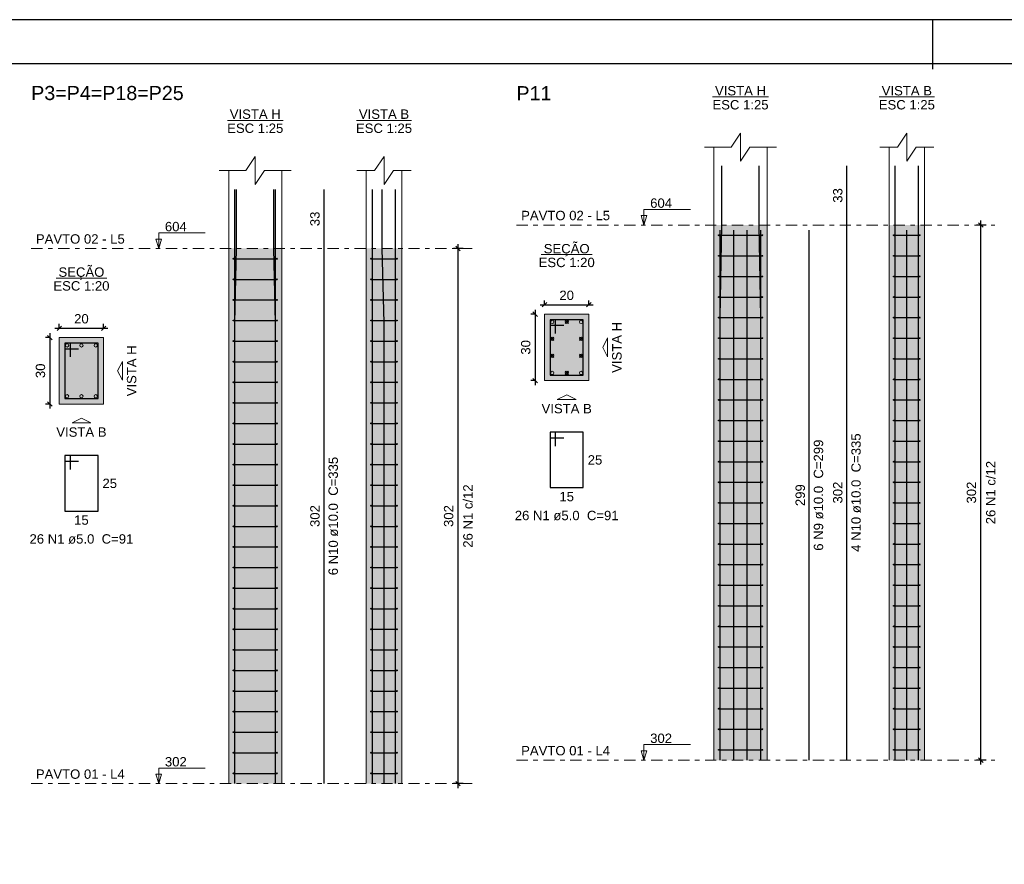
# Model space of a CAD drawing. Header units: millimetres. Extents: x 0 to 119, y 0 to 84.
# Tile 6 of 17: x 24 to 47, y 65 to 84. Entities that reach past the tile are written whole.
import ezdxf

# ---------------------------------------------------------------- set-up
doc = ezdxf.new("R2010")
doc.units = ezdxf.units.MM
doc.header["$MEASUREMENT"] = 0
doc.linetypes.add('DASHDOT', pattern=[2.54, 1.27, -0.635, 0, -0.635])
doc.linetypes.add('NULL', pattern=[0])
doc.layers.get('0').update_dxf_attribs({"lineweight": 18})
for name, color, linetype, lineweight in [('Descrição da armadura', 7, 'Continuous', 0), ('DT-Barras na forma', 2, 'Continuous', 30), ('DT-Barras no corte', 5, 'Continuous', 5), ('DT-Barras rebatidas', 2, 'Continuous', 30), ('DT-Cotas', 9, 'Continuous', 5), ('DT-Estribos na forma', 2, 'Continuous', 30), ('DT-Forma', 5, 'Continuous', 5), ('DT-Hachura seção pilares', 254, 'Continuous', 5), ('DT-Hachura vista pilares', 254, 'Continuous', 5), ('DT-Pontilhado', 9, 'DASHDOT', 5), ('DT-Textos', 7, 'Continuous', 5), ('DT-Título', 3, 'Continuous', 20), ('Textos armaduras', 7, 'Continuous', 0)]:
    doc.layers.add(name, color=color, linetype=linetype, lineweight=lineweight)
doc.layers.add('SEDUC_MARF', color=1, linetype='Continuous')
doc.layers.add('SEDUC_MARGG', color=7, linetype='Continuous')
doc.styles.add('Arial', font='txt')
doc.dimstyles.new('UM_20.000000', dxfattribs={"dimtxt": 0.18, "dimasz": 0.1, "dimexe": 0.1, "dimexo": 0.2, "dimgap": 0, "dimtad": 1, "dimtih": 1, "dimtoh": 1, "dimdec": 1, "dimlfac": 20, "dimzin": 0, "dimdsep": 46, "dimtxsty": 'Standard', "dimcen": 0.09, "dimdle": 0.1, "dimadec": 1, "dimazin": 2, "dimtfac": 1, "dimtdec": 4, "dimtofl": 0, "dimtmove": 0, "dimatfit": 3, "dimfxl": 1, "dimtolj": 1, "dimarcsym": 0})
doc.dimstyles.new('UM_25.000000', dxfattribs={"dimtxt": 0.18, "dimasz": 0.1, "dimexe": 0.1, "dimexo": 0.2, "dimgap": 0, "dimtad": 1, "dimtih": 1, "dimtoh": 1, "dimdec": 1, "dimlfac": 25, "dimzin": 0, "dimdsep": 46, "dimtxsty": 'Standard', "dimcen": 0.09, "dimdle": 0.1, "dimadec": 1, "dimazin": 2, "dimtfac": 1, "dimtdec": 4, "dimtofl": 0, "dimtmove": 0, "dimatfit": 3, "dimfxl": 1, "dimtolj": 1, "dimarcsym": 0})

# ---------------------------------------------------------------- blocks, each defined once
blk = doc.blocks.new('_Oblique')
at = {"color": 0, "linetype": 'ByBlock', "lineweight": -2}
blk.add_line((-0.5, -0.5), (0.5, 0.5), dxfattribs=at)
blk = doc.blocks.new('*D12')
at = {"layer": 'Defpoints', "color": 0}
for p in [(25.190159, 76.923808), (24.978359, 75.423808), (25.190159, 75.423808)]:
    blk.add_point(p, dxfattribs=at)
at = {"layer": 'DT-Cotas', "color": 0, "lineweight": -2}
for p, q in [((24.990159, 76.923808), (24.878359, 76.923808)), ((24.978359, 77.023808), (24.978359, 75.323808)), ((24.990159, 75.423808), (24.878359, 75.423808))]:
    blk.add_line(p, q, dxfattribs=at)
at = {"layer": 'DT-Cotas', "color": 0, "lineweight": -2, "xscale": 0.1, "yscale": 0.1, "zscale": 0.1}
for p, rotation in [((24.978359, 76.923808), 90), ((24.978359, 75.423808), 270)]:
    blk.add_blockref('_Oblique', p, dxfattribs=dict(at, rotation=rotation))
at = {"layer": 'DT-Cotas', "color": 7, "insert": (24.766559, 76.173808), "char_height": 0.2118, "attachment_point": 5, "rotation": 90, "style": 'Arial'}
blk.add_mtext('\\A1;30', dxfattribs=at)
blk = doc.blocks.new('*D13')
at = {"layer": 'Defpoints', "color": 0}
for p in [(26.190159, 77.135608), (25.190159, 76.923808), (26.190159, 76.923808)]:
    blk.add_point(p, dxfattribs=at)
at = {"layer": 'DT-Cotas', "color": 0, "lineweight": -2}
for p, q in [((25.090159, 77.135608), (26.290159, 77.135608)), ((25.190159, 77.123808), (25.190159, 77.235608)), ((26.190159, 77.123808), (26.190159, 77.235608))]:
    blk.add_line(p, q, dxfattribs=at)
at = {"layer": 'DT-Cotas', "color": 0, "lineweight": -2, "xscale": 0.1, "yscale": 0.1, "zscale": 0.1, "rotation": 180}
blk.add_blockref('_Oblique', (25.190159, 77.135608), dxfattribs=at)
at = {"layer": 'DT-Cotas', "color": 0, "lineweight": -2, "xscale": 0.1, "yscale": 0.1, "zscale": 0.1}
blk.add_blockref('_Oblique', (26.190159, 77.135608), dxfattribs=at)
at = {"layer": 'DT-Cotas', "color": 7, "insert": (25.690159, 77.347408), "char_height": 0.2118, "attachment_point": 5, "rotation": 0.0057296, "style": 'Arial'}
blk.add_mtext('\\A1;20', dxfattribs=at)
blk = doc.blocks.new('*D14')
at = {"layer": 'Defpoints', "color": 0}
for p in [(34.190608, 78.935908), (34.508308, 78.935908), (34.508308, 66.855908)]:
    blk.add_point(p, dxfattribs=at)
at = {"layer": 'DT-Cotas', "color": 0, "lineweight": -2}
for p, q in [((34.308308, 78.935908), (34.090608, 78.935908)), ((34.190608, 66.755908), (34.190608, 79.035908)), ((34.308308, 66.855908), (34.090608, 66.855908))]:
    blk.add_line(p, q, dxfattribs=at)
at = {"layer": 'DT-Cotas', "color": 0, "lineweight": -2, "xscale": 0.1, "yscale": 0.1, "zscale": 0.1}
for p, rotation in [((34.190608, 78.935908), 90), ((34.190608, 66.855908), 270)]:
    blk.add_blockref('_Oblique', p, dxfattribs=dict(at, rotation=rotation))
at = {"layer": 'DT-Cotas', "color": 7, "insert": (33.978808, 72.895908), "char_height": 0.2118, "attachment_point": 5, "rotation": 90, "style": 'Arial'}
blk.add_mtext('\\A1;302', dxfattribs=at)
blk = doc.blocks.new('*D15')
at = {"layer": 'Defpoints', "color": 0}
for p in [(36.141995, 77.453308), (35.930195, 75.953308), (36.141995, 75.953308)]:
    blk.add_point(p, dxfattribs=at)
at = {"layer": 'DT-Cotas', "color": 0, "lineweight": -2}
for p, q in [((35.941995, 77.453308), (35.830195, 77.453308)), ((35.930195, 77.553308), (35.930195, 75.853308)), ((35.941995, 75.953308), (35.830195, 75.953308))]:
    blk.add_line(p, q, dxfattribs=at)
at = {"layer": 'DT-Cotas', "color": 0, "lineweight": -2, "xscale": 0.1, "yscale": 0.1, "zscale": 0.1}
for p, rotation in [((35.930195, 77.453308), 90), ((35.930195, 75.953308), 270)]:
    blk.add_blockref('_Oblique', p, dxfattribs=dict(at, rotation=rotation))
at = {"layer": 'DT-Cotas', "color": 7, "insert": (35.718395, 76.703308), "char_height": 0.2118, "attachment_point": 5, "rotation": 90, "style": 'Arial'}
blk.add_mtext('\\A1;30', dxfattribs=at)
blk = doc.blocks.new('*D16')
at = {"layer": 'Defpoints', "color": 0}
for p in [(37.141995, 77.665108), (36.141995, 77.453308), (37.141995, 77.453308)]:
    blk.add_point(p, dxfattribs=at)
at = {"layer": 'DT-Cotas', "color": 0, "lineweight": -2}
for p, q in [((36.041995, 77.665108), (37.241995, 77.665108)), ((36.141995, 77.653308), (36.141995, 77.765108)), ((37.141995, 77.653308), (37.141995, 77.765108))]:
    blk.add_line(p, q, dxfattribs=at)
at = {"layer": 'DT-Cotas', "color": 0, "lineweight": -2, "xscale": 0.1, "yscale": 0.1, "zscale": 0.1, "rotation": 180}
blk.add_blockref('_Oblique', (36.141995, 77.665108), dxfattribs=at)
at = {"layer": 'DT-Cotas', "color": 0, "lineweight": -2, "xscale": 0.1, "yscale": 0.1, "zscale": 0.1}
blk.add_blockref('_Oblique', (37.141995, 77.665108), dxfattribs=at)
at = {"layer": 'DT-Cotas', "color": 7, "insert": (36.641995, 77.876908), "char_height": 0.2118, "attachment_point": 5, "rotation": 0.0057296, "style": 'Arial'}
blk.add_mtext('\\A1;20', dxfattribs=at)
blk = doc.blocks.new('*D17')
at = {"layer": 'Defpoints', "color": 0}
for p in [(45.989644, 79.465408), (46.307344, 79.465408), (46.307344, 67.385408)]:
    blk.add_point(p, dxfattribs=at)
at = {"layer": 'DT-Cotas', "color": 0, "lineweight": -2}
for p, q in [((45.989644, 67.285408), (45.989644, 79.565408)), ((46.107344, 79.465408), (45.889644, 79.465408)), ((46.107344, 67.385408), (45.889644, 67.385408))]:
    blk.add_line(p, q, dxfattribs=at)
at = {"layer": 'DT-Cotas', "color": 0, "lineweight": -2, "xscale": 0.1, "yscale": 0.1, "zscale": 0.1}
for p, rotation in [((45.989644, 79.465408), 90), ((45.989644, 67.385408), 270)]:
    blk.add_blockref('_Oblique', p, dxfattribs=dict(at, rotation=rotation))
at = {"layer": 'DT-Cotas', "color": 7, "insert": (45.777844, 73.425408), "char_height": 0.2118, "attachment_point": 5, "rotation": 90, "style": 'Arial'}
blk.add_mtext('\\A1;302', dxfattribs=at)

msp = doc.modelspace()

# ---------------------------------------------------------------- hatches: boundary and pattern name
at = {"layer": 'DT-Hachura seção pilares', "linetype": 'Continuous'}
for points in [[(36.142, 75.9533), (36.142, 75.9533), (37.142, 75.9533), (37.142, 77.4533), (36.142, 77.4533), (36.142, 75.9533)], [(25.1902, 75.4238), (25.1902, 75.4238), (26.1902, 75.4238), (26.1902, 76.9238), (25.1902, 76.9238), (25.1902, 75.4238)]]:
    msp.add_hatch(color=254, dxfattribs=at).paths.add_polyline_path(points)
at = {"layer": 'DT-Hachura vista pilares', "linetype": 'Continuous'}
for points in [[(39.9654, 67.3854), (39.9654, 79.4654), (41.1654, 79.4654), (41.1654, 67.3854), (39.9654, 67.3854)], [(43.9188, 67.3854), (43.9188, 79.4654), (44.7188, 79.4654), (44.7188, 67.3854), (43.9188, 67.3854)], [(29.0136, 66.8559), (29.0136, 78.9359), (30.2136, 78.9359), (30.2136, 66.8559), (29.0136, 66.8559)], [(32.1198, 66.8559), (32.1198, 78.9359), (32.9198, 78.9359), (32.9198, 66.8559), (32.1198, 66.8559)]]:
    msp.add_hatch(color=254, dxfattribs=at).paths.add_polyline_path(points)

# ---------------------------------------------------------------- linework, layer by layer
at = {"layer": 'DT-Barras na forma'}
for points in [[(40.1054, 67.3854), (40.1054, 77.3854), (40.1454, 79.4654), (40.1454, 80.7997)], [(41.0254, 67.3854), (41.0254, 77.3854), (40.9854, 79.4654), (40.9854, 80.7997)], [(44.0588, 67.3854), (44.0588, 77.3854), (44.0588, 79.4654), (44.0588, 80.7997)], [(44.5788, 67.3854), (44.5788, 77.3854), (44.5788, 79.4654), (44.5788, 80.7997)], [(29.1536, 66.8559), (29.1536, 77.2559), (29.1936, 78.9359), (29.1936, 80.2702)], [(29.1536, 66.8559), (29.1536, 77.2559), (29.1536, 78.9359), (29.1536, 80.2702)], [(30.0736, 66.8559), (30.0736, 77.2559), (30.0336, 78.9359), (30.0336, 80.2702)], [(30.0736, 66.8559), (30.0736, 77.2559), (30.0736, 78.9359), (30.0736, 80.2702)], [(32.2598, 66.8559), (32.2598, 77.2559), (32.2598, 78.9359), (32.2598, 80.2702)], [(32.5198, 66.8559), (32.5198, 77.2559), (32.4798, 78.9359), (32.4798, 80.2702)], [(32.7798, 66.8559), (32.7798, 77.2559), (32.7798, 78.9359), (32.7798, 80.2702)], [(40.1054, 67.3854), (40.1054, 79.3494)], [(40.4121, 67.3854), (40.4121, 79.3494)], [(40.7188, 67.3854), (40.7188, 79.3494)], [(41.0254, 67.3854), (41.0254, 79.3494)], [(44.3188, 67.3854), (44.3188, 79.3494)], [(36.392, 77.0158), (36.392, 77.3283), (36.267, 77.3283), (36.267, 76.0783), (37.017, 76.0783), (37.017, 77.3283), (36.267, 77.3283), (36.267, 77.2033), (36.5795, 77.2033)], [(25.4402, 76.4863), (25.4402, 76.7988), (25.3152, 76.7988), (25.3152, 75.5488), (26.0652, 75.5488), (26.0652, 76.7988), (25.3152, 76.7988), (25.3152, 76.6738), (25.6277, 76.6738)]]:
    msp.add_lwpolyline(points, dxfattribs=at)
at = {"layer": 'DT-Barras no corte'}
for p, q in [((36.6045, 77.2408), (36.6795, 77.3158)), ((36.6045, 77.3158), (36.6795, 77.2408)), ((36.2795, 76.8575), (36.3545, 76.9325)), ((36.2795, 76.9325), (36.3545, 76.8575)), ((36.9295, 76.8575), (37.0045, 76.9325)), ((36.9295, 76.9325), (37.0045, 76.8575)), ((36.2795, 76.4741), (36.3545, 76.5491)), ((36.2795, 76.5491), (36.3545, 76.4741)), ((36.9295, 76.4741), (37.0045, 76.5491)), ((36.9295, 76.5491), (37.0045, 76.4741)), ((36.6045, 76.0908), (36.6795, 76.1658)), ((36.6045, 76.1658), (36.6795, 76.0908))]:
    msp.add_line(p, q, dxfattribs=at)
for centre in [(36.317, 77.2783), (36.642, 77.2783), (36.967, 77.2783), (36.317, 76.895), (36.967, 76.895), (25.3652, 76.7488), (25.6902, 76.7488), (26.0152, 76.7488), (36.317, 76.5116), (36.967, 76.5116), (36.317, 76.1283), (36.642, 76.1283), (36.967, 76.1283), (25.3652, 75.5988), (25.6902, 75.5988), (26.0152, 75.5988)]:
    msp.add_circle(centre, 0.0375, dxfattribs=at)
at = {"layer": 'DT-Barras rebatidas'}
for points in [[(42.9657, 67.3854), (42.9657, 79.4654), (42.9657, 80.7997)], [(31.1667, 66.8559), (31.1667, 78.9359), (31.1667, 80.2702)], [(42.1185, 67.3854), (42.1185, 79.3494)], [(36.392, 74.4759), (36.392, 74.7884), (36.267, 74.7884), (36.267, 73.5384), (37.017, 73.5384), (37.017, 74.7884), (36.267, 74.7884), (36.267, 74.6634), (36.5795, 74.6634)], [(25.4402, 73.9464), (25.4402, 74.2589), (25.3152, 74.2589), (25.3152, 73.0089), (26.0652, 73.0089), (26.0652, 74.2589), (25.3152, 74.2589), (25.3152, 74.1339), (25.6277, 74.1339)]]:
    msp.add_lwpolyline(points, dxfattribs=at)
at = {"layer": 'DT-Estribos na forma'}
for p, q in [((40.0754, 79.2331), (41.0554, 79.2331)), ((44.0288, 79.2331), (44.6088, 79.2331)), ((29.1236, 78.7036), (30.1036, 78.7036)), ((32.2298, 78.7036), (32.8098, 78.7036)), ((40.0754, 78.7685), (41.0554, 78.7685)), ((44.0288, 78.7685), (44.6088, 78.7685)), ((29.1236, 78.239), (30.1036, 78.239)), ((32.2298, 78.239), (32.8098, 78.239)), ((40.0754, 78.3039), (41.0554, 78.3039)), ((44.0288, 78.3039), (44.6088, 78.3039)), ((40.0754, 77.8393), (41.0554, 77.8393)), ((44.0288, 77.8393), (44.6088, 77.8393)), ((29.1236, 77.7744), (30.1036, 77.7744)), ((32.2298, 77.7744), (32.8098, 77.7744)), ((40.0754, 77.3746), (41.0554, 77.3746)), ((44.0288, 77.3746), (44.6088, 77.3746)), ((29.1236, 77.3098), (30.1036, 77.3098)), ((32.2298, 77.3098), (32.8098, 77.3098)), ((40.0754, 76.91), (41.0554, 76.91)), ((44.0288, 76.91), (44.6088, 76.91)), ((29.1236, 76.8451), (30.1036, 76.8451)), ((32.2298, 76.8451), (32.8098, 76.8451)), ((40.0754, 76.4454), (41.0554, 76.4454)), ((44.0288, 76.4454), (44.6088, 76.4454)), ((29.1236, 76.3805), (30.1036, 76.3805)), ((32.2298, 76.3805), (32.8098, 76.3805)), ((29.1236, 75.9159), (30.1036, 75.9159)), ((32.2298, 75.9159), (32.8098, 75.9159)), ((40.0754, 75.9808), (41.0554, 75.9808)), ((44.0288, 75.9808), (44.6088, 75.9808)), ((29.1236, 75.4513), (30.1036, 75.4513)), ((32.2298, 75.4513), (32.8098, 75.4513)), ((40.0754, 75.5162), (41.0554, 75.5162)), ((44.0288, 75.5162), (44.6088, 75.5162)), ((29.1236, 74.9867), (30.1036, 74.9867)), ((32.2298, 74.9867), (32.8098, 74.9867)), ((40.0754, 75.0516), (41.0554, 75.0516)), ((44.0288, 75.0516), (44.6088, 75.0516)), ((29.1236, 74.5221), (30.1036, 74.5221)), ((32.2298, 74.5221), (32.8098, 74.5221)), ((40.0754, 74.5869), (41.0554, 74.5869)), ((44.0288, 74.5869), (44.6088, 74.5869)), ((29.1236, 74.0574), (30.1036, 74.0574)), ((32.2298, 74.0574), (32.8098, 74.0574)), ((40.0754, 74.1223), (41.0554, 74.1223)), ((44.0288, 74.1223), (44.6088, 74.1223)), ((29.1236, 73.5928), (30.1036, 73.5928)), ((32.2298, 73.5928), (32.8098, 73.5928)), ((40.0754, 73.6577), (41.0554, 73.6577)), ((44.0288, 73.6577), (44.6088, 73.6577)), ((29.1236, 73.1282), (30.1036, 73.1282)), ((32.2298, 73.1282), (32.8098, 73.1282)), ((40.0754, 73.1931), (41.0554, 73.1931)), ((44.0288, 73.1931), (44.6088, 73.1931)), ((40.0754, 72.7285), (41.0554, 72.7285)), ((44.0288, 72.7285), (44.6088, 72.7285)), ((29.1236, 72.6636), (30.1036, 72.6636)), ((32.2298, 72.6636), (32.8098, 72.6636)), ((40.0754, 72.2639), (41.0554, 72.2639)), ((44.0288, 72.2639), (44.6088, 72.2639)), ((29.1236, 72.199), (30.1036, 72.199)), ((32.2298, 72.199), (32.8098, 72.199)), ((40.0754, 71.7993), (41.0554, 71.7993)), ((44.0288, 71.7993), (44.6088, 71.7993)), ((29.1236, 71.7344), (30.1036, 71.7344)), ((32.2298, 71.7344), (32.8098, 71.7344)), ((40.0754, 71.3346), (41.0554, 71.3346)), ((44.0288, 71.3346), (44.6088, 71.3346)), ((29.1236, 71.2698), (30.1036, 71.2698)), ((32.2298, 71.2698), (32.8098, 71.2698)), ((29.1236, 70.8051), (30.1036, 70.8051)), ((32.2298, 70.8051), (32.8098, 70.8051)), ((40.0754, 70.87), (41.0554, 70.87)), ((44.0288, 70.87), (44.6088, 70.87)), ((29.1236, 70.3405), (30.1036, 70.3405)), ((32.2298, 70.3405), (32.8098, 70.3405)), ((40.0754, 70.4054), (41.0554, 70.4054)), ((44.0288, 70.4054), (44.6088, 70.4054)), ((29.1236, 69.8759), (30.1036, 69.8759)), ((32.2298, 69.8759), (32.8098, 69.8759)), ((40.0754, 69.9408), (41.0554, 69.9408)), ((44.0288, 69.9408), (44.6088, 69.9408)), ((29.1236, 69.4113), (30.1036, 69.4113)), ((32.2298, 69.4113), (32.8098, 69.4113)), ((40.0754, 69.4762), (41.0554, 69.4762)), ((44.0288, 69.4762), (44.6088, 69.4762)), ((29.1236, 68.9467), (30.1036, 68.9467)), ((32.2298, 68.9467), (32.8098, 68.9467)), ((40.0754, 69.0116), (41.0554, 69.0116)), ((44.0288, 69.0116), (44.6088, 69.0116)), ((29.1236, 68.4821), (30.1036, 68.4821)), ((32.2298, 68.4821), (32.8098, 68.4821)), ((40.0754, 68.5469), (41.0554, 68.5469)), ((44.0288, 68.5469), (44.6088, 68.5469)), ((29.1236, 68.0174), (30.1036, 68.0174)), ((32.2298, 68.0174), (32.8098, 68.0174)), ((40.0754, 68.0823), (41.0554, 68.0823)), ((44.0288, 68.0823), (44.6088, 68.0823)), ((40.0754, 67.6177), (41.0554, 67.6177)), ((44.0288, 67.6177), (44.6088, 67.6177)), ((29.1236, 67.5528), (30.1036, 67.5528)), ((32.2298, 67.5528), (32.8098, 67.5528)), ((29.1236, 67.0882), (30.1036, 67.0882)), ((32.2298, 67.0882), (32.8098, 67.0882))]:
    msp.add_line(p, q, dxfattribs=at)
for centre in [(40.0754, 79.2331), (41.0554, 79.2331), (44.0288, 79.2331), (44.6088, 79.2331), (29.1236, 78.7036), (30.1036, 78.7036), (32.2298, 78.7036), (32.8098, 78.7036), (40.0754, 78.7685), (41.0554, 78.7685), (44.0288, 78.7685), (44.6088, 78.7685), (29.1236, 78.239), (30.1036, 78.239), (32.2298, 78.239), (32.8098, 78.239), (40.0754, 78.3039), (41.0554, 78.3039), (44.0288, 78.3039), (44.6088, 78.3039), (29.1236, 77.7744), (30.1036, 77.7744), (32.2298, 77.7744), (32.8098, 77.7744), (40.0754, 77.8393), (41.0554, 77.8393), (44.0288, 77.8393), (44.6088, 77.8393), (40.0754, 77.3746), (41.0554, 77.3746), (44.0288, 77.3746), (44.6088, 77.3746), (29.1236, 77.3098), (30.1036, 77.3098), (32.2298, 77.3098), (32.8098, 77.3098), (40.0754, 76.91), (41.0554, 76.91), (44.0288, 76.91), (44.6088, 76.91), (29.1236, 76.8451), (30.1036, 76.8451), (32.2298, 76.8451), (32.8098, 76.8451), (40.0754, 76.4454), (41.0554, 76.4454), (44.0288, 76.4454), (44.6088, 76.4454), (29.1236, 76.3805), (30.1036, 76.3805), (32.2298, 76.3805), (32.8098, 76.3805), (29.1236, 75.9159), (30.1036, 75.9159), (32.2298, 75.9159), (32.8098, 75.9159), (40.0754, 75.9808), (41.0554, 75.9808), (44.0288, 75.9808), (44.6088, 75.9808), (29.1236, 75.4513), (30.1036, 75.4513), (32.2298, 75.4513), (32.8098, 75.4513), (40.0754, 75.5162), (41.0554, 75.5162), (44.0288, 75.5162), (44.6088, 75.5162), (29.1236, 74.9867), (30.1036, 74.9867), (32.2298, 74.9867), (32.8098, 74.9867), (40.0754, 75.0516), (41.0554, 75.0516), (44.0288, 75.0516), (44.6088, 75.0516), (29.1236, 74.5221), (30.1036, 74.5221), (32.2298, 74.5221), (32.8098, 74.5221), (40.0754, 74.5869), (41.0554, 74.5869), (44.0288, 74.5869), (44.6088, 74.5869), (29.1236, 74.0574), (30.1036, 74.0574), (32.2298, 74.0574), (32.8098, 74.0574), (40.0754, 74.1223), (41.0554, 74.1223), (44.0288, 74.1223), (44.6088, 74.1223), (29.1236, 73.5928), (30.1036, 73.5928), (32.2298, 73.5928), (32.8098, 73.5928), (40.0754, 73.6577), (41.0554, 73.6577), (44.0288, 73.6577), (44.6088, 73.6577), (29.1236, 73.1282), (30.1036, 73.1282), (32.2298, 73.1282), (32.8098, 73.1282), (40.0754, 73.1931), (41.0554, 73.1931), (44.0288, 73.1931), (44.6088, 73.1931), (29.1236, 72.6636), (30.1036, 72.6636), (32.2298, 72.6636), (32.8098, 72.6636), (40.0754, 72.7285), (41.0554, 72.7285), (44.0288, 72.7285), (44.6088, 72.7285), (40.0754, 72.2639), (41.0554, 72.2639), (44.0288, 72.2639), (44.6088, 72.2639), (29.1236, 72.199), (30.1036, 72.199), (32.2298, 72.199), (32.8098, 72.199), (40.0754, 71.7993), (41.0554, 71.7993), (44.0288, 71.7993), (44.6088, 71.7993), (29.1236, 71.7344), (30.1036, 71.7344), (32.2298, 71.7344), (32.8098, 71.7344), (40.0754, 71.3346), (41.0554, 71.3346), (44.0288, 71.3346), (44.6088, 71.3346), (29.1236, 71.2698), (30.1036, 71.2698), (32.2298, 71.2698), (32.8098, 71.2698), (29.1236, 70.8051), (30.1036, 70.8051), (32.2298, 70.8051), (32.8098, 70.8051), (40.0754, 70.87), (41.0554, 70.87), (44.0288, 70.87), (44.6088, 70.87), (29.1236, 70.3405), (30.1036, 70.3405), (32.2298, 70.3405), (32.8098, 70.3405), (40.0754, 70.4054), (41.0554, 70.4054), (44.0288, 70.4054), (44.6088, 70.4054), (29.1236, 69.8759), (30.1036, 69.8759), (32.2298, 69.8759), (32.8098, 69.8759), (40.0754, 69.9408), (41.0554, 69.9408), (44.0288, 69.9408), (44.6088, 69.9408), (29.1236, 69.4113), (30.1036, 69.4113), (32.2298, 69.4113), (32.8098, 69.4113), (40.0754, 69.4762), (41.0554, 69.4762), (44.0288, 69.4762), (44.6088, 69.4762), (29.1236, 68.9467), (30.1036, 68.9467), (32.2298, 68.9467), (32.8098, 68.9467), (40.0754, 69.0116), (41.0554, 69.0116), (44.0288, 69.0116), (44.6088, 69.0116), (29.1236, 68.4821), (30.1036, 68.4821), (32.2298, 68.4821), (32.8098, 68.4821), (40.0754, 68.5469), (41.0554, 68.5469), (44.0288, 68.5469), (44.6088, 68.5469), (29.1236, 68.0174), (30.1036, 68.0174), (32.2298, 68.0174), (32.8098, 68.0174), (40.0754, 68.0823), (41.0554, 68.0823), (44.0288, 68.0823), (44.6088, 68.0823), (29.1236, 67.5528), (30.1036, 67.5528), (32.2298, 67.5528), (32.8098, 67.5528), (40.0754, 67.6177), (41.0554, 67.6177), (44.0288, 67.6177), (44.6088, 67.6177), (29.1236, 67.0882), (30.1036, 67.0882), (32.2298, 67.0882), (32.8098, 67.0882)]:
    msp.add_circle(centre, 0.01, dxfattribs=at)
at = {"layer": 'DT-Forma'}
for p, q in [((39.9654, 79.4654), (39.9654, 81.2233)), ((41.1654, 79.4654), (41.1654, 81.2233)), ((43.9188, 79.4654), (43.9188, 81.2233)), ((44.7188, 79.4654), (44.7188, 81.2233)), ((29.0136, 78.9359), (29.0136, 80.6938)), ((30.2136, 78.9359), (30.2136, 80.6938)), ((32.1198, 78.9359), (32.1198, 80.6938)), ((32.9198, 78.9359), (32.9198, 80.6938)), ((39.9654, 67.3854), (39.9654, 79.4654)), ((41.1654, 67.3854), (41.1654, 79.4654)), ((43.9188, 67.3854), (43.9188, 79.4654)), ((44.7188, 67.3854), (44.7188, 79.4654)), ((29.0136, 66.8559), (29.0136, 78.9359)), ((30.2136, 66.8559), (30.2136, 78.9359)), ((32.1198, 66.8559), (32.1198, 78.9359)), ((32.9198, 66.8559), (32.9198, 78.9359))]:
    msp.add_line(p, q, dxfattribs=at)
for points in [[(39.7536, 81.2233), (40.3536, 81.2233), (40.5654, 81.541), (40.5654, 80.9056), (40.7772, 81.2233), (41.3772, 81.2233)], [(43.707, 81.2233), (44.107, 81.2233), (44.3188, 81.541), (44.3188, 80.9056), (44.5306, 81.2233), (44.9306, 81.2233)], [(28.8018, 80.6938), (29.4018, 80.6938), (29.6136, 81.0115), (29.6136, 80.3761), (29.8254, 80.6938), (30.4254, 80.6938)], [(31.908, 80.6938), (32.308, 80.6938), (32.5198, 81.0115), (32.5198, 80.3761), (32.7316, 80.6938), (33.1316, 80.6938)]]:
    msp.add_lwpolyline(points, dxfattribs=at)
for points in [[(36.142, 75.9533), (37.142, 75.9533), (37.142, 77.4533), (36.142, 77.4533), (36.142, 75.9533)], [(25.1902, 75.4238), (26.1902, 75.4238), (26.1902, 76.9238), (25.1902, 76.9238), (25.1902, 75.4238)]]:
    msp.add_lwpolyline(points, close=True, dxfattribs=at)
at = {"layer": 'DT-Pontilhado', "ltscale": 0.2}
for p, q in [((35.5083, 79.4654), (46.3073, 79.4654)), ((24.5565, 78.9359), (34.5083, 78.9359)), ((35.5083, 67.3854), (46.3073, 67.3854)), ((24.5565, 66.8559), (34.5083, 66.8559))]:
    msp.add_line(p, q, dxfattribs=at)
at = {"layer": 'DT-Textos'}
for p, q in [((39.9356, 82.3564), (41.1953, 82.3564)), ((43.6972, 82.3564), (44.9405, 82.3564)), ((28.9837, 81.8269), (30.2435, 81.8269)), ((31.8981, 81.8269), (33.1415, 81.8269)), ((36.0698, 78.7982), (37.2142, 78.7982)), ((25.1179, 78.2687), (26.2624, 78.2687))]:
    msp.add_line(p, q, dxfattribs=at)
for points in [[(38.3859, 79.4654), (38.4495, 79.6772), (38.3224, 79.6772), (38.3859, 79.4654), (38.3859, 79.8154), (39.4359, 79.8154)], [(27.4341, 78.9359), (27.4976, 79.1477), (27.3706, 79.1477), (27.4341, 78.9359), (27.4341, 79.2859), (28.4841, 79.2859)], [(38.3859, 67.3854), (38.4495, 67.5972), (38.3224, 67.5972), (38.3859, 67.3854), (38.3859, 67.7354), (39.4359, 67.7354)], [(27.4341, 66.8559), (27.4976, 67.0677), (27.3706, 67.0677), (27.4341, 66.8559), (27.4341, 67.2059), (28.4841, 67.2059)]]:
    msp.add_lwpolyline(points, dxfattribs=at)
for points in [[(37.5656, 76.7033), (37.5656, 76.4915), (37.4597, 76.7033), (37.5656, 76.9151), (37.5656, 76.7033)], [(26.6138, 76.1738), (26.6138, 75.962), (26.5079, 76.1738), (26.6138, 76.3856), (26.6138, 76.1738)], [(36.642, 75.5297), (36.4302, 75.5297), (36.642, 75.6356), (36.8538, 75.5297), (36.642, 75.5297)], [(25.6902, 75.0002), (25.4784, 75.0002), (25.6902, 75.1061), (25.902, 75.0002), (25.6902, 75.0002)]]:
    msp.add_lwpolyline(points, close=True, dxfattribs=at)
at = {"layer": 'SEDUC_MARF'}
msp.add_line((44.9015, 84.1), (44.9015, 82.9804), dxfattribs=at)
msp.add_lwpolyline([(118.9, 84.1), (0, 84.1), (0, 0), (118.9, 0)], close=True, dxfattribs=at)
at = {"layer": 'SEDUC_MARGG'}
msp.add_lwpolyline([(2.5, 1), (117.9, 1), (117.9, 83.1), (2.5, 83.1), (2.5, 1)], dxfattribs=at)

# ---------------------------------------------------------------- texts
at = {"layer": 'Descrição da armadura', "linetype": 'NULL', "char_height": 0.2118, "attachment_point": 8, "rotation": 90.00021, "line_spacing_factor": 0.9, "style": 'Arial'}
for s, insert, width in [('4 N10 ø10.0  C=335', (43.2834, 73.425), 5.239541), ('6 N9 ø10.0  C=299', (42.4364, 73.367), 4.916973), ('6 N10 ø10.0  C=335', (31.4846, 72.896), 5.239541), ('26 N1 c/12', (46.3213, 73.4254), 2.845127), ('26 N1 c/12', (34.5223, 72.8959), 2.845127)]:
    msp.add_mtext(s, dxfattribs=dict(at, insert=insert, width=width))
at = {"layer": 'Descrição da armadura', "linetype": 'NULL', "char_height": 0.2118, "width": 4.594404, "attachment_point": 8, "line_spacing_factor": 0.9, "style": 'Arial'}
for insert in [(36.6423, 72.7969), (25.6905, 72.2679)]:
    msp.add_mtext('26 N1 ø5.0  C=91', dxfattribs=dict(at, insert=insert))
at = {"layer": 'DT-Textos', "linetype": 'NULL', "char_height": 0.2118, "line_spacing_factor": 0.798, "style": 'Arial'}
for s, insert, width, attachment_point in [('VISTA H', (40.5653, 82.3879), 2.255996, 8), ('VISTA B', (44.3193, 82.3879), 2.223994, 8), ('ESC 1:25', (40.5653, 82.0709), 2.482559, 8), ('ESC 1:25', (44.3193, 82.0709), 2.482559, 8), ('VISTA H', (29.6135, 81.8589), 2.255996, 8), ('VISTA B', (32.5195, 81.8589), 2.223994, 8), ('ESC 1:25', (29.6135, 81.5409), 2.482559, 8), ('ESC 1:25', (32.5195, 81.5409), 2.482559, 8), ('604', (38.5263, 79.8509), 0.967705, 7), ('PAVTO 02 - L5', (35.6143, 79.5709), 3.932842, 7), ('604', (27.5745, 79.3209), 0.967705, 7), ('PAVTO 02 - L5', (24.6625, 79.0419), 3.932842, 7), ('SEÇÃO', (36.6423, 78.76), 2.030566, 8), ('ESC 1:20', (36.6423, 78.5119), 2.482559, 8), ('SEÇÃO', (25.6905, 78.231), 2.030566, 8), ('ESC 1:20', (25.6905, 77.9829), 2.482559, 8), ('VISTA B', (36.6423, 75.2119), 2.223994, 8), ('VISTA B', (25.6905, 74.6829), 2.223994, 8), ('302', (38.5263, 67.7709), 0.967705, 7), ('PAVTO 01 - L4', (35.6143, 67.4909), 3.932842, 7), ('302', (27.5745, 67.2409), 0.967705, 7), ('PAVTO 01 - L4', (24.6625, 66.9619), 3.932842, 7)]:
    msp.add_mtext(s, dxfattribs=dict(at, insert=insert, width=width, attachment_point=attachment_point))
at = {"layer": 'DT-Textos', "linetype": 'NULL', "char_height": 0.2118, "width": 2.255996, "attachment_point": 8, "rotation": 90.00021, "line_spacing_factor": 0.798, "style": 'Arial'}
for insert in [(37.8834, 76.703), (26.9316, 76.174)]:
    msp.add_mtext('VISTA H', dxfattribs=dict(at, insert=insert))
at = {"layer": 'DT-Título', "linetype": 'NULL', "char_height": 0.3177, "attachment_point": 7, "line_spacing_factor": 0.798, "style": 'Arial'}
for s, insert, width in [('P3=P4=P18=P25', (24.5565, 82.2818), 6.826016), ('P11', (35.5083, 82.2818), 1.565781)]:
    msp.add_mtext(s, dxfattribs=dict(at, insert=insert, width=width))
at = {"layer": 'Textos armaduras', "linetype": 'NULL', "char_height": 0.2118, "attachment_point": 8, "rotation": 90.00021, "line_spacing_factor": 0.9, "style": 'Arial'}
for s, insert, width in [('33', (42.8685, 80.1326), 1.045137), ('33', (31.0694, 79.6031), 1.045137), ('299', (42.0213, 73.3674), 1.367705), ('302', (42.8685, 73.4254), 1.367705), ('302', (31.0694, 72.8959), 1.367705)]:
    msp.add_mtext(s, dxfattribs=dict(at, insert=insert, width=width))
at = {"layer": 'Textos armaduras', "linetype": 'NULL', "char_height": 0.2118, "width": 1.045137, "line_spacing_factor": 0.9, "style": 'Arial'}
for s, insert, attachment_point in [('25', (37.117, 74.2693), 1), ('25', (26.1652, 73.7398), 1), ('15', (36.642, 73.4411), 2), ('15', (25.6902, 72.9116), 2)]:
    msp.add_mtext(s, dxfattribs=dict(at, insert=insert, attachment_point=attachment_point))

# ---------------------------------------------------------------- dimensions: what is measured, and where the dimension line sits
at = {"layer": 'DT-Cotas'}
for base, p1, p2, dimstyle, override, picture, middle in [((45.9896, 79.4654), (46.3073, 67.3854), (46.3073, 79.4654), 'UM_25.000000', {"dimtxt": 0.2118, "dimasz": 0.1, "dimexe": 0.1, "dimexo": 0.2, "dimtad": 1, "dimtih": 0, "dimtoh": 0, "dimdec": 1, "dimlfac": 25, "dimzin": 8, "dimtxsty": 'Arial', "dimblk": 'Oblique', "dimblk1": 'Oblique', "dimblk2": 'Oblique', "dimsah": 1, "dimdle": 0.1, "dimse1": 0, "dimse2": 0, "dimclrt": 7, "dimadec": 1, "dimazin": 3, "dimtmove": 2, "dimldrblk": 'Oblique'}, '*D17', (45.7778, 73.4254)), ((34.1906, 78.9359), (34.5083, 66.8559), (34.5083, 78.9359), 'UM_25.000000', {"dimtxt": 0.2118, "dimasz": 0.1, "dimexe": 0.1, "dimexo": 0.2, "dimtad": 1, "dimtih": 0, "dimtoh": 0, "dimdec": 1, "dimlfac": 25, "dimzin": 8, "dimtxsty": 'Arial', "dimblk": 'Oblique', "dimblk1": 'Oblique', "dimblk2": 'Oblique', "dimsah": 1, "dimdle": 0.1, "dimse1": 0, "dimse2": 0, "dimclrt": 7, "dimadec": 1, "dimazin": 3, "dimtmove": 2, "dimldrblk": 'Oblique'}, '*D14', (33.9788, 72.8959)), ((35.9302, 75.9533), (36.142, 77.4533), (36.142, 75.9533), 'UM_20.000000', {"dimtxt": 0.2118, "dimasz": 0.1, "dimexe": 0.1, "dimexo": 0.2, "dimtad": 1, "dimtih": 0, "dimtoh": 0, "dimdec": 1, "dimlfac": 20, "dimzin": 8, "dimtxsty": 'Arial', "dimblk": 'Oblique', "dimblk1": 'Oblique', "dimblk2": 'Oblique', "dimsah": 1, "dimdle": 0.1, "dimse1": 0, "dimse2": 0, "dimclrt": 7, "dimadec": 1, "dimazin": 3, "dimtmove": 2, "dimldrblk": 'Oblique'}, '*D15', (35.7184, 76.7033)), ((24.9784, 75.4238), (25.1902, 76.9238), (25.1902, 75.4238), 'UM_20.000000', {"dimtxt": 0.2118, "dimasz": 0.1, "dimexe": 0.1, "dimexo": 0.2, "dimtad": 1, "dimtih": 0, "dimtoh": 0, "dimdec": 1, "dimlfac": 20, "dimzin": 8, "dimtxsty": 'Arial', "dimblk": 'Oblique', "dimblk1": 'Oblique', "dimblk2": 'Oblique', "dimsah": 1, "dimdle": 0.1, "dimse1": 0, "dimse2": 0, "dimclrt": 7, "dimadec": 1, "dimazin": 3, "dimtmove": 2, "dimldrblk": 'Oblique'}, '*D12', (24.7666, 76.1738))]:
    dim = msp.add_linear_dim(base=base, p1=p1, p2=p2, angle=90, dimstyle=dimstyle, override=override, dxfattribs=at)
    dim.commit()
    dim.dimension.update_dxf_attribs({"geometry": picture, "text_midpoint": middle, "dimtype": 160, "text_rotation": 90})
for base, p1, p2, picture, middle in [((37.142, 77.6651), (36.142, 77.4533), (37.142, 77.4533), '*D16', (36.642, 77.8769)), ((26.1902, 77.1356), (25.1902, 76.9238), (26.1902, 76.9238), '*D13', (25.6902, 77.3474))]:
    dim = msp.add_linear_dim(base=base, p1=p1, p2=p2, dimstyle='UM_20.000000', override={"dimtxt": 0.2118, "dimasz": 0.1, "dimexe": 0.1, "dimexo": 0.2, "dimtad": 1, "dimtih": 0, "dimtoh": 0, "dimdec": 1, "dimlfac": 20, "dimzin": 8, "dimtxsty": 'Arial', "dimblk": 'Oblique', "dimblk1": 'Oblique', "dimblk2": 'Oblique', "dimsah": 1, "dimdle": 0.1, "dimse1": 0, "dimse2": 0, "dimclrt": 7, "dimadec": 1, "dimazin": 3, "dimtmove": 2, "dimldrblk": 'Oblique'}, dxfattribs=at)
    dim.commit()
    dim.dimension.update_dxf_attribs({"geometry": picture, "text_midpoint": middle, "dimtype": 160, "text_rotation": 0.00573})

doc.saveas('drawing.dxf')
